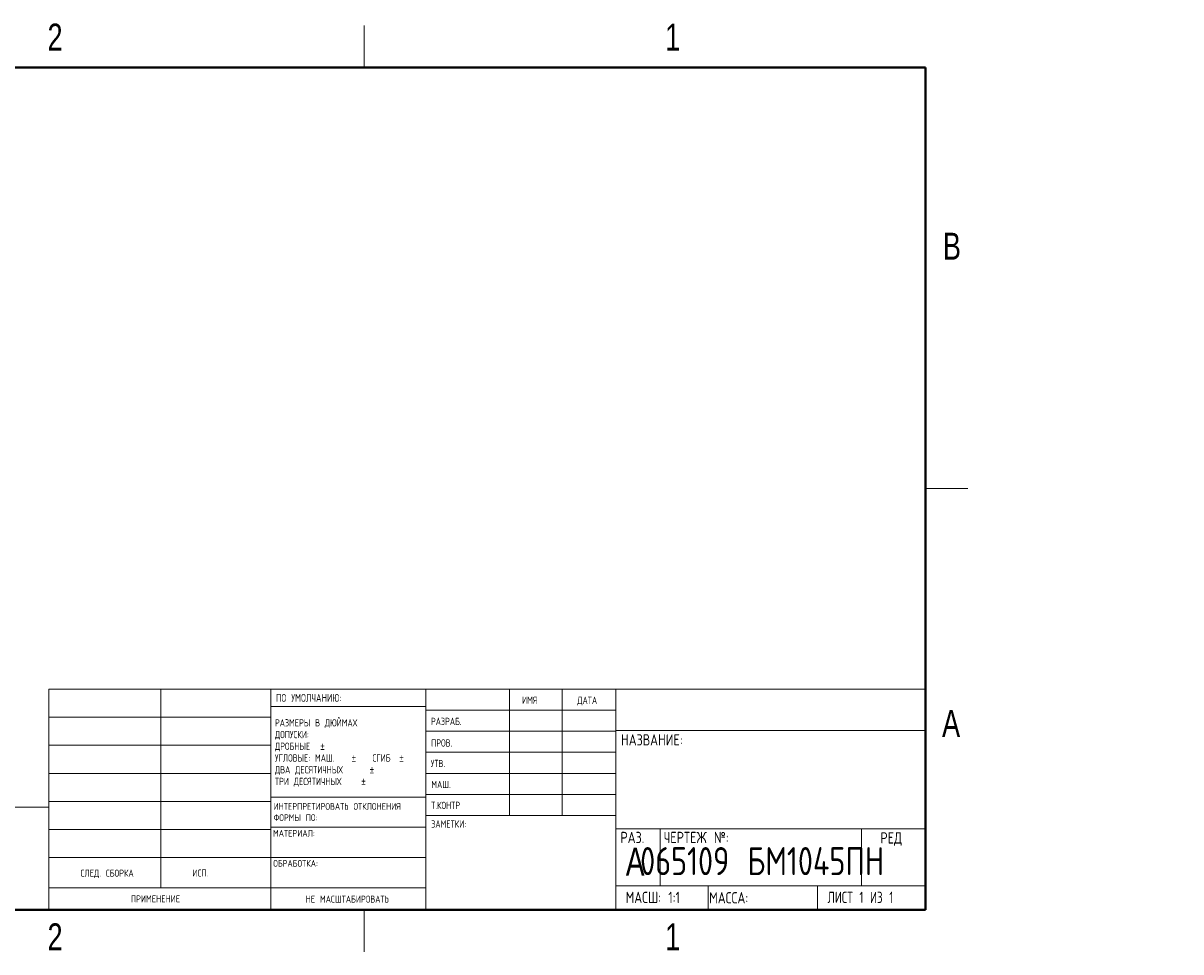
# Model space of a CAD drawing. Header units: millimetres. Extents: x -109 to 324, y 3 to 395.
# Tile 2 of 2: x 63 to 324, y 3 to 213. Entities that reach past the tile are written whole.
import ezdxf

# ---------------------------------------------------------------- set-up
doc = ezdxf.new("R2010")
doc.units = ezdxf.units.MM
doc.styles.add('SLDTEXTSTYLE0', font='TXT', dxfattribs={"width": 0.75})
doc.styles.add('SLDTEXTSTYLE1', font='TXT', dxfattribs={"width": 0.75, "bigfont": 'bigfont'})
doc.styles.add('SLDTEXTSTYLE2', font='TXT', dxfattribs={"width": 0.681818, "bigfont": 'bigfont'})

# ---------------------------------------------------------------- blocks, each defined once
blk = doc.blocks.new('SW_NOTE_0')
at = {"color": 0, "linetype": 'Continuous', "lineweight": 0, "char_height": 1.524, "attachment_point": 1, "style": 'SLDTEXTSTYLE1'}
for s, insert in [('\\M+18444\\M+18440\\M+1844E\\M+1844E\\M+1845C\\M+18445 \\M+18442 \\M+18458\\M+18445\\M+18451\\M+18453\\M+18445\\M+18447\\M+18445 \\M+18450\\M+18451\\M+18449\\M+1844E\\M+18440\\M+18444\\M+1844C\\M+18445\\M+18447\\M+18440\\M+18453', (0, 1.96)), ('<\\M+1844B\\M+1844F\\M+1844D\\M+18450\\M+18440\\M+1844E\\M+18449\\M+18460>. \\M+18458\\M+18440\\M+18452\\M+18453\\M+18449\\M+18458\\M+1844E\\M+1844F\\M+18445 \\M+18449\\M+1844C\\M+18449', (0, -0.56)), ('\\M+18450\\M+1844F\\M+1844C\\M+1844E\\M+1844F\\M+18445 \\M+18442\\M+1844F\\M+18452\\M+18450\\M+18451\\M+1844F\\M+18449\\M+18448\\M+18442\\M+18445\\M+18444\\M+18445\\M+1844E\\M+18449\\M+18445 \\M+18441\\M+18445\\M+18448', (0, -3.08)), ('\\M+18450\\M+18449\\M+18452\\M+1845D\\M+1844D\\M+18445\\M+1844E\\M+1844E\\M+1844F\\M+18443\\M+1844F \\M+18451\\M+18440\\M+18448\\M+18451\\M+18445\\M+18445\\M+18459\\M+18445\\M+1844E\\M+18449\\M+18460', (0, -5.61)), ('<\\M+1844B\\M+1844F\\M+1844D\\M+18450\\M+18440\\M+1844E\\M+18449\\M+18460> \\M+18452\\M+18453\\M+18451\\M+1844F\\M+18443\\M+1844F', (0, -8.13)), ('\\M+18442\\M+1844F\\M+18452\\M+18450\\M+18451\\M+18445\\M+1845A\\M+18440\\M+18445\\M+18453\\M+18452\\M+18460.', (0, -10.66))]:
    blk.add_mtext(s, dxfattribs=dict(at, insert=insert))
blk = doc.blocks.new('SW_NOTE_1')
at = {"color": 0, "linetype": 'Continuous', "lineweight": 0, "char_height": 1.651, "attachment_point": 1}
for s, insert, style in [('\\M+18451\\M+18440\\M+18448\\M+1844D\\M+18445\\M+18451\\M+1845C \\M+18442 \\M+18444\\M+1845F\\M+1844A\\M+1844D\\M+18440\\M+18456', (0, 2.13), 'SLDTEXTSTYLE1'), ('\\M+18444\\M+1844F\\M+18450\\M+18454\\M+18452\\M+1844B\\M+18449:', (0, -0.52), 'SLDTEXTSTYLE1'), ('\\M+18444\\M+18451\\M+1844F\\M+18441\\M+1844E\\M+1845C\\M+18445', (0, -3.17), 'SLDTEXTSTYLE1'), ('%%p', (10.31, -3.17), 'SLDTEXTSTYLE0'), ('\\M+18454\\M+18443\\M+1844C\\M+1844F\\M+18442\\M+1845C\\M+18445: \\M+1844D\\M+18440\\M+18459.', (0, -5.82), 'SLDTEXTSTYLE1'), ('%%p', (17.39, -5.82), 'SLDTEXTSTYLE0'), ('\\M+18452\\M+18443\\M+18449\\M+18441', (22.06, -5.82), 'SLDTEXTSTYLE1'), ('%%p', (28.17, -5.82), 'SLDTEXTSTYLE0'), ('\\M+18444\\M+18442\\M+18440 \\M+18444\\M+18445\\M+18452\\M+18460\\M+18453\\M+18449\\M+18458\\M+1844E\\M+1845C\\M+18456', (0, -8.48), 'SLDTEXTSTYLE1'), ('%%p', (21.47, -8.48), 'SLDTEXTSTYLE0'), ('\\M+18453\\M+18451\\M+18449 \\M+18444\\M+18445\\M+18452\\M+18460\\M+18453\\M+18449\\M+18458\\M+1844E\\M+1845C\\M+18456', (0, -11.13), 'SLDTEXTSTYLE1'), ('%%p', (19.54, -11.13), 'SLDTEXTSTYLE0')]:
    blk.add_mtext(s, dxfattribs=dict(at, insert=insert, style=style))
blk = doc.blocks.new('SW_NOTE_2')
at = {"color": 0, "linetype": 'Continuous', "lineweight": 0, "char_height": 1.524, "attachment_point": 1, "style": 'SLDTEXTSTYLE1'}
for s, insert in [('\\M+18449\\M+1844E\\M+18453\\M+18445\\M+18451\\M+18450\\M+18451\\M+18445\\M+18453\\M+18449\\M+18451\\M+1844F\\M+18442\\M+18440\\M+18453\\M+1845D \\M+1844F\\M+18453\\M+1844B\\M+1844C\\M+1844F\\M+1844E\\M+18445\\M+1844E\\M+18449\\M+18460', (0, 1.96)), ('\\M+18455\\M+1844F\\M+18451\\M+1844D\\M+1845C \\M+18450\\M+1844F:', (0, -0.56))]:
    blk.add_mtext(s, dxfattribs=dict(at, insert=insert))

msp = doc.modelspace()

# ---------------------------------------------------------------- linework, layer by layer
at = {"color": 7, "linetype": 'Continuous', "lineweight": 15}
for p, q in [((139.7, 212.72), (139.7, 203.2)), ((139.7, 203.2), (139.7, 212.72)), ((276.23, 107.95), (266.7, 107.95)), ((266.7, 107.95), (276.23, 107.95)), ((139.7, 3.17), (139.7, 12.7)), ((139.7, 12.7), (139.7, 3.17))]:
    msp.add_line(p, q, dxfattribs=at)
at = {"color": 7, "linetype": 'Continuous', "lineweight": 40}
for p, q in [((12.7, 203.2), (266.7, 203.2)), ((266.7, 203.2), (266.7, 12.7)), ((266.7, 12.7), (12.7, 12.7))]:
    msp.add_line(p, q, dxfattribs=at)
at = {"color": 7, "linetype": 'Continuous', "lineweight": 0}
for p, q in [((68.35, 62.59), (266.7, 62.59)), ((68.35, 12.7), (68.35, 62.59)), ((93.7, 62.59), (93.7, 17.69)), ((118.57, 12.7), (118.57, 62.59)), ((153.66, 62.59), (153.66, 12.7)), ((172.56, 62.59), (172.56, 34.02)), ((184.46, 62.59), (184.46, 34.02)), ((196.63, 62.59), (196.63, 12.7)), ((153.66, 58.67), (118.57, 58.67)), ((153.66, 57.83), (196.63, 57.83)), ((68.35, 56.24), (118.57, 56.24)), ((153.66, 53.07), (196.63, 53.07)), ((196.63, 53.27), (266.7, 53.27)), ((68.35, 49.89), (118.57, 49.89)), ((153.66, 48.31), (196.63, 48.31)), ((68.35, 43.54), (118.57, 43.54)), ((196.63, 43.54), (153.66, 43.54)), ((68.35, 37.19), (118.57, 37.19)), ((118.57, 38.19), (153.66, 38.19)), ((196.63, 38.78), (153.66, 38.78)), ((68.35, 35.92), (26.77, 35.92)), ((196.63, 34.02), (153.66, 34.02)), ((68.35, 30.84), (118.57, 30.84)), ((118.57, 31.34), (153.66, 31.34)), ((196.63, 30.98), (266.7, 30.98)), ((206.68, 30.98), (206.68, 18.11)), ((252.17, 30.98), (252.17, 18.11)), ((68.35, 24.49), (118.57, 24.49)), ((118.57, 24.48), (153.66, 24.48)), ((68.35, 17.69), (153.66, 17.69)), ((196.63, 18.11), (266.7, 18.11)), ((217.54, 18.11), (217.54, 12.7)), ((242.22, 18.11), (242.22, 12.7))]:
    msp.add_line(p, q, dxfattribs=at)

# ---------------------------------------------------------------- block references
for name, p in [('SW_NOTE_1', (119.52, 53.67)), ('SW_NOTE_2', (119.21, 34.86)), ('SW_NOTE_0', (28.7, 28.61))]:
    msp.add_blockref(name, p, dxfattribs=at)

# ---------------------------------------------------------------- texts
for s, insert, char_height, attachment_point, style in [('2', (69.79, 213.12), 6.1, 2, 'SLDTEXTSTYLE0'), ('1', (209.49, 213.12), 6.1, 2, 'SLDTEXTSTYLE0'), ('B', (272.65, 165.84), 6.1, 2, 'SLDTEXTSTYLE0'), ('\\M+18450\\M+1844F \\M+18454\\M+1844D\\M+1844F\\M+1844C\\M+18458\\M+18440\\M+1844E\\M+18449\\M+1845F:', (119.76, 61.5), 1.778, 1, 'SLDTEXTSTYLE1'), ('\\M+18449\\M+1844D\\M+18460', (175.42, 60.92), 1.651, 1, 'SLDTEXTSTYLE1'), ('\\M+18444\\M+18440\\M+18453\\M+18440', (187.91, 60.88), 1.651, 1, 'SLDTEXTSTYLE1'), ('A', (272.46, 57.89), 6.1, 2, 'SLDTEXTSTYLE0'), ('\\M+18451\\M+18440\\M+18448\\M+18451\\M+18440\\M+18441.', (154.8, 56.12), 1.651, 1, 'SLDTEXTSTYLE1'), ('\\M+1844E\\M+18440\\M+18448\\M+18442\\M+18440\\M+1844E\\M+18449\\M+18445:', (197.79, 52.39), 2.54, 1, 'SLDTEXTSTYLE1'), ('\\M+18450\\M+18451\\M+1844F\\M+18442.', (154.85, 51.24), 1.651, 1, 'SLDTEXTSTYLE1'), ('\\M+18454\\M+18453\\M+18442.', (154.78, 46.6), 1.651, 1, 'SLDTEXTSTYLE1'), ('\\M+1844D\\M+18440\\M+18459.', (154.9, 41.85), 1.651, 1, 'SLDTEXTSTYLE1'), ('\\M+18453.\\M+1844B\\M+1844F\\M+1844E\\M+18453\\M+18451', (154.86, 37.12), 1.651, 1, 'SLDTEXTSTYLE1'), ('\\M+1844B\\M+1844F\\M+1844E\\M+18455\\M+18449\\M+18444\\M+18445\\M+1844E\\M+18457\\M+18449\\M+18440\\M+1844C\\M+1845D\\M+1844E\\M+1844F', (45.92, 34.3), 1.524, 2, 'SLDTEXTSTYLE1'), ('\\M+18448\\M+18440\\M+1844D\\M+18445\\M+18453\\M+1844B\\M+18449:', (154.88, 32.91), 1.651, 1, 'SLDTEXTSTYLE1'), ('\\M+1844D\\M+18440\\M+18453\\M+18445\\M+18451\\M+18449\\M+18440\\M+1844C:', (119.08, 30.75), 1.524, 1, 'SLDTEXTSTYLE1'), ('\\M+18451\\M+18440\\M+18448.', (197.68, 30.32), 2.54, 1, 'SLDTEXTSTYLE1'), ('\\M+18458\\M+18445\\M+18451\\M+18453\\M+18445\\M+18447 \\M+18782:', (207.48, 30.32), 2.54, 1, 'SLDTEXTSTYLE1'), ('\\M+18451\\M+18445\\M+18444', (256.48, 30.22), 2.54, 1, 'SLDTEXTSTYLE1'), ('065109 \\M+18441\\M+1844D1045\\M+18450\\M+1844E', (229.74, 26.87), 6.35, 2, 'SLDTEXTSTYLE1'), ('A', (198.88, 26.72), 6.35, 1, 'SLDTEXTSTYLE0'), ('\\M+1844F\\M+18441\\M+18451\\M+18440\\M+18441\\M+1844F\\M+18453\\M+1844B\\M+18440:', (119.15, 23.94), 1.524, 1, 'SLDTEXTSTYLE1'), ('\\M+18452\\M+1844C\\M+18445\\M+18444. \\M+18452\\M+18441\\M+1844F\\M+18451\\M+1844B\\M+18440', (75.54, 21.77), 1.5875, 1, 'SLDTEXTSTYLE1'), ('\\M+18449\\M+18452\\M+18450.', (100.85, 21.8), 1.5875, 1, 'SLDTEXTSTYLE1'), ('\\M+1844E\\M+18445 \\M+1844D\\M+18440\\M+18452\\M+18459\\M+18453\\M+18440\\M+18441\\M+18449\\M+18451\\M+1844F\\M+18442\\M+18440\\M+18453\\M+1845D', (135.89, 15.89), 1.5875, 2, 'SLDTEXTSTYLE1'), ('\\M+18450\\M+18451\\M+18449\\M+1844D\\M+18445\\M+1844E\\M+18445\\M+1844E\\M+18449\\M+18445', (86.95, 15.95), 1.5875, 1, 'SLDTEXTSTYLE1'), ('\\M+1844D\\M+18440\\M+18452\\M+18459: 1:1', (198.85, 16.76), 2.54, 1, 'SLDTEXTSTYLE1'), ('\\M+1844D\\M+18440\\M+18452\\M+18452\\M+18440:', (217.74, 16.68), 2.54, 1, 'SLDTEXTSTYLE1'), ('\\M+1844C\\M+18449\\M+18452\\M+18453 1 \\M+18449\\M+18448 1', (244.53, 16.77), 2.54, 1, 'SLDTEXTSTYLE2'), ('2', (69.79, 9.62), 6.1, 2, 'SLDTEXTSTYLE0'), ('1', (209.49, 9.62), 6.1, 2, 'SLDTEXTSTYLE0')]:
    msp.add_mtext(s, dxfattribs=dict(at, insert=insert, char_height=char_height, attachment_point=attachment_point, style=style))

doc.saveas('drawing.dxf')
